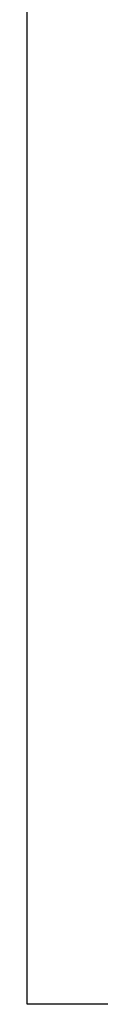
# Model space of a CAD drawing. Extents: x 40.7 to 137.4, y -250.8 to -221.5.
# Tile 138 of 256: x 61.75029 to 61.75546, y -240.37195 to -240.30288. Entities that reach past the tile are written whole.
import ezdxf

# ---------------------------------------------------------------- set-up
doc = ezdxf.new("R2010")
doc.units = 0
doc.header["$MEASUREMENT"] = 0
doc.layers.get('0').update_dxf_attribs({"linetype": 'CONTINUOUS'})

msp = doc.modelspace()

# ---------------------------------------------------------------- linework, layer by layer
at = {"color": 5}
for p, q in [((61.75028712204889, -240.3719544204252), (61.75028712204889, -240.2683473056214)), ((61.81028712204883, -240.3719544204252), (61.75028712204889, -240.3719544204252))]:
    msp.add_line(p, q, dxfattribs=at)

doc.saveas('drawing.dxf')
